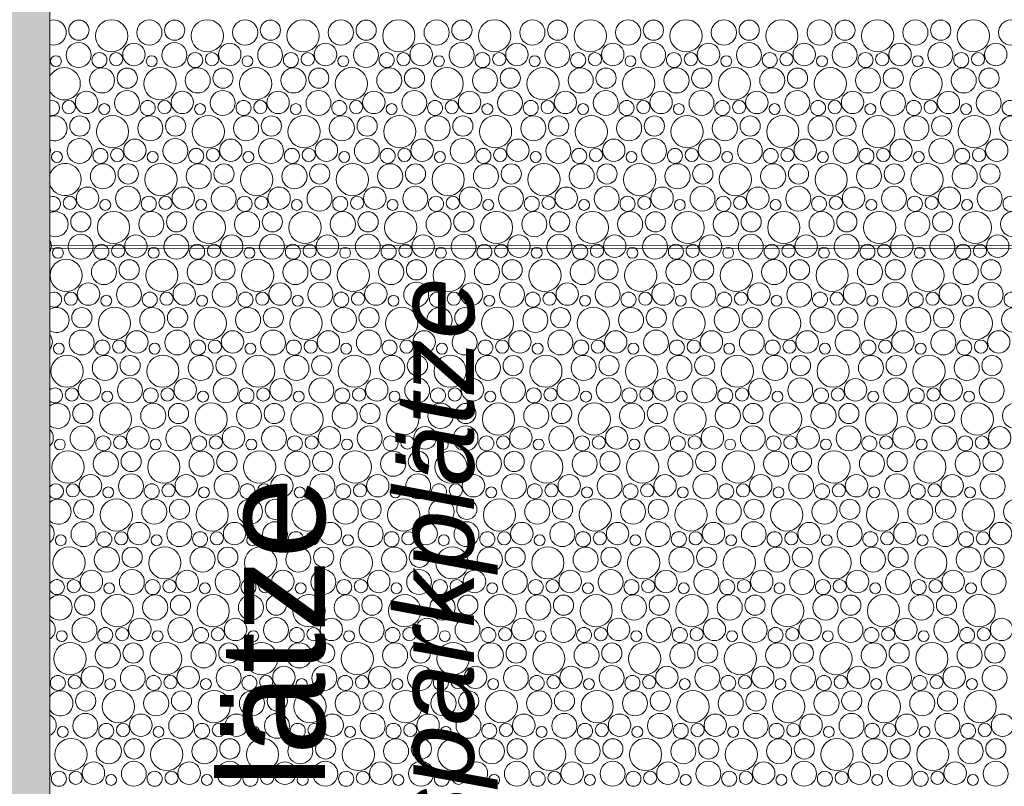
# Model space of a CAD drawing. Header units: metres. Extents: x -167 to 338, y -186 to 508.
# Tile 127 of 256: x 66.55 to 70.29, y 28.45 to 31.36. Entities that reach past the tile are written whole.
import ezdxf
from ezdxf.enums import TextEntityAlignment as Align

# ---------------------------------------------------------------- set-up
doc = ezdxf.new("R2010")
doc.units = ezdxf.units.M
doc.header["$MEASUREMENT"] = 0
doc.linetypes.add('Öffnungslinie Tür Fenster', pattern=[0.23, 0.15, -0.08])
for name, color, linetype in [('60 Gelände 2D Übersicht', 7, 'Continuous'), ('60 Stellplätze', 7, 'Continuous'), ('90 Allgemein Beschriftung', 7, 'Continuous')]:
    doc.layers.add(name, color=color, linetype=linetype)
doc.styles.add('ERSTELLTER_STIL_1', font='arial.ttf')
doc.styles.add('ERSTELLTER_STIL_2', font='arial.ttf')
doc.styles.add('ERSTELLTER_STIL_4', font='arial.ttf')

# ---------------------------------------------------------------- blocks, each defined once
blk = doc.blocks.new('*X45', base_point=(27236.1321, 33357.279))
at = {"layer": '60 Gelände 2D Übersicht', "color": 9, "linetype": 'Continuous', "lineweight": 18}
for centre, radius in [((66.7752, 31.3222), 0.0384), ((66.8993, 31.3009), 0.0612), ((67.0429, 31.3134), 0.0477), ((67.1389, 31.3222), 0.0384), ((67.263, 31.3009), 0.0612), ((67.4066, 31.3134), 0.0477), ((67.5026, 31.3222), 0.0384), ((67.6267, 31.3009), 0.0612), ((67.7703, 31.3134), 0.0477), ((67.8663, 31.3222), 0.0384), ((67.9904, 31.3009), 0.0612), ((68.134, 31.3134), 0.0477), ((68.23, 31.3222), 0.0384), ((68.3541, 31.3009), 0.0612), ((68.4977, 31.3134), 0.0477), ((68.5937, 31.3222), 0.0384), ((68.7178, 31.3009), 0.0612), ((68.8614, 31.3134), 0.0477), ((68.9574, 31.3222), 0.0384), ((69.0815, 31.3009), 0.0612), ((69.2251, 31.3134), 0.0477), ((69.3211, 31.3222), 0.0384), ((69.4453, 31.3009), 0.0612), ((69.5888, 31.3134), 0.0477), ((69.6849, 31.3222), 0.0384), ((69.809, 31.3009), 0.0612), ((69.9525, 31.3134), 0.0477), ((70.0486, 31.3222), 0.0384), ((70.1727, 31.3009), 0.0612), ((70.3162, 31.3134), 0.0477), ((66.7742, 31.2278), 0.0473), ((66.9844, 31.23), 0.0426), ((67.1379, 31.2278), 0.0473), ((67.3481, 31.23), 0.0426), ((67.5016, 31.2278), 0.0473), ((67.7118, 31.23), 0.0426), ((67.8653, 31.2278), 0.0473), ((68.0755, 31.23), 0.0426), ((68.229, 31.2278), 0.0473), ((68.4392, 31.23), 0.0426), ((68.5927, 31.2278), 0.0473), ((68.8029, 31.23), 0.0426), ((68.9564, 31.2278), 0.0473), ((69.1666, 31.23), 0.0426), ((69.3201, 31.2278), 0.0473), ((69.5304, 31.23), 0.0426), ((69.6838, 31.2278), 0.0473), ((69.8941, 31.23), 0.0426), ((70.0475, 31.2278), 0.0473), ((70.2578, 31.23), 0.0426), ((66.8532, 31.2087), 0.0286), ((66.917, 31.2123), 0.0251), ((67.2169, 31.2087), 0.0286), ((67.2807, 31.2123), 0.0251), ((67.5806, 31.2087), 0.0286), ((67.6444, 31.2123), 0.0251), ((67.9443, 31.2087), 0.0286), ((68.0082, 31.2123), 0.0251), ((68.308, 31.2087), 0.0286), ((68.3719, 31.2123), 0.0251), ((68.6717, 31.2087), 0.0286), ((68.7356, 31.2123), 0.0251), ((69.0354, 31.2087), 0.0286), ((69.0993, 31.2123), 0.0251), ((69.3992, 31.2087), 0.0286), ((69.463, 31.2123), 0.0251), ((69.7629, 31.2087), 0.0286), ((69.8267, 31.2123), 0.0251), ((70.1266, 31.2087), 0.0286), ((70.1904, 31.2123), 0.0251), ((66.6881, 31.2046), 0.0207), ((67.0518, 31.2046), 0.0207), ((67.4155, 31.2046), 0.0207), ((67.7792, 31.2046), 0.0207), ((68.1429, 31.2046), 0.0207), ((68.5066, 31.2046), 0.0207), ((68.8703, 31.2046), 0.0207), ((69.234, 31.2046), 0.0207), ((69.5977, 31.2046), 0.0207), ((69.9614, 31.2046), 0.0207), ((66.8629, 31.1314), 0.0477), ((66.9589, 31.1402), 0.0384), ((67.083, 31.1189), 0.0612), ((67.2266, 31.1314), 0.0477), ((67.3226, 31.1402), 0.0384), ((67.4467, 31.1189), 0.0612), ((67.5903, 31.1314), 0.0477), ((67.6863, 31.1402), 0.0384), ((67.8104, 31.1189), 0.0612), ((67.954, 31.1314), 0.0477), ((68.05, 31.1402), 0.0384), ((68.1741, 31.1189), 0.0612), ((68.3177, 31.1314), 0.0477), ((68.4137, 31.1402), 0.0384), ((68.5378, 31.1189), 0.0612), ((68.6814, 31.1314), 0.0477), ((68.7774, 31.1402), 0.0384), ((68.9015, 31.1189), 0.0612), ((69.0451, 31.1314), 0.0477), ((69.1411, 31.1402), 0.0384), ((69.2653, 31.1189), 0.0612), ((69.4088, 31.1314), 0.0477), ((69.5049, 31.1402), 0.0384), ((69.629, 31.1189), 0.0612), ((69.7725, 31.1314), 0.0477), ((69.8686, 31.1402), 0.0384), ((69.9927, 31.1189), 0.0612), ((70.1362, 31.1314), 0.0477), ((70.2323, 31.1402), 0.0384), ((66.8044, 31.048), 0.0426), ((66.9579, 31.0458), 0.0473), ((67.1681, 31.048), 0.0426), ((67.3216, 31.0458), 0.0473), ((67.5318, 31.048), 0.0426), ((67.6853, 31.0458), 0.0473), ((67.8955, 31.048), 0.0426), ((68.049, 31.0458), 0.0473), ((68.2592, 31.048), 0.0426), ((68.4127, 31.0458), 0.0473), ((68.6229, 31.048), 0.0426), ((68.7764, 31.0458), 0.0473), ((68.9866, 31.048), 0.0426), ((69.1401, 31.0458), 0.0473), ((69.3504, 31.048), 0.0426), ((69.5038, 31.0458), 0.0473), ((69.7141, 31.048), 0.0426), ((69.8675, 31.0458), 0.0473), ((70.0778, 31.048), 0.0426), ((70.2312, 31.0458), 0.0473), ((66.737, 31.0303), 0.0251), ((66.8718, 31.0226), 0.0207), ((67.0369, 31.0267), 0.0286), ((67.1007, 31.0303), 0.0251), ((67.2355, 31.0226), 0.0207), ((67.4006, 31.0267), 0.0286), ((67.4644, 31.0303), 0.0251), ((67.5992, 31.0226), 0.0207), ((67.7643, 31.0267), 0.0286), ((67.8282, 31.0303), 0.0251), ((67.9629, 31.0226), 0.0207), ((68.128, 31.0267), 0.0286), ((68.1919, 31.0303), 0.0251), ((68.3266, 31.0226), 0.0207), ((68.4917, 31.0267), 0.0286), ((68.5556, 31.0303), 0.0251), ((68.6903, 31.0226), 0.0207), ((68.8554, 31.0267), 0.0286), ((68.9193, 31.0303), 0.0251), ((69.054, 31.0226), 0.0207), ((69.2192, 31.0267), 0.0286), ((69.283, 31.0303), 0.0251), ((69.4177, 31.0226), 0.0207), ((69.5829, 31.0267), 0.0286), ((69.6467, 31.0303), 0.0251), ((69.7814, 31.0226), 0.0207), ((69.9466, 31.0267), 0.0286), ((70.0104, 31.0303), 0.0251), ((70.1451, 31.0226), 0.0207), ((70.3103, 31.0267), 0.0286), ((66.7789, 30.9582), 0.0384), ((66.903, 30.9369), 0.0612), ((67.0466, 30.9494), 0.0477), ((67.1426, 30.9582), 0.0384), ((67.2667, 30.9369), 0.0612), ((67.4103, 30.9494), 0.0477), ((67.5063, 30.9582), 0.0384), ((67.6304, 30.9369), 0.0612), ((67.774, 30.9494), 0.0477), ((67.87, 30.9582), 0.0384), ((67.9941, 30.9369), 0.0612), ((68.1377, 30.9494), 0.0477), ((68.2337, 30.9582), 0.0384), ((68.3578, 30.9369), 0.0612), ((68.5014, 30.9494), 0.0477), ((68.5974, 30.9582), 0.0384), ((68.7215, 30.9369), 0.0612), ((68.8651, 30.9494), 0.0477), ((68.9611, 30.9582), 0.0384), ((69.0853, 30.9369), 0.0612), ((69.2288, 30.9494), 0.0477), ((69.3249, 30.9582), 0.0384), ((69.449, 30.9369), 0.0612), ((69.5925, 30.9494), 0.0477), ((69.6886, 30.9582), 0.0384), ((69.8127, 30.9369), 0.0612), ((69.9562, 30.9494), 0.0477), ((70.0523, 30.9582), 0.0384), ((70.1764, 30.9369), 0.0612), ((70.3199, 30.9494), 0.0477), ((66.7779, 30.8638), 0.0473), ((66.9881, 30.866), 0.0426), ((67.1416, 30.8638), 0.0473), ((67.3518, 30.866), 0.0426), ((67.5053, 30.8638), 0.0473), ((67.7155, 30.866), 0.0426), ((67.869, 30.8638), 0.0473), ((68.0792, 30.866), 0.0426), ((68.2327, 30.8638), 0.0473), ((68.4429, 30.866), 0.0426), ((68.5964, 30.8638), 0.0473), ((68.8066, 30.866), 0.0426), ((68.9601, 30.8638), 0.0473), ((69.1704, 30.866), 0.0426), ((69.3238, 30.8638), 0.0473), ((69.5341, 30.866), 0.0426), ((69.6875, 30.8638), 0.0473), ((69.8978, 30.866), 0.0426), ((70.0512, 30.8638), 0.0473), ((70.2615, 30.866), 0.0426), ((66.6918, 30.8406), 0.0207), ((66.8569, 30.8447), 0.0286), ((66.9207, 30.8483), 0.0251), ((67.0555, 30.8406), 0.0207), ((67.2206, 30.8447), 0.0286), ((67.2844, 30.8483), 0.0251), ((67.4192, 30.8406), 0.0207), ((67.5843, 30.8447), 0.0286), ((67.6482, 30.8483), 0.0251), ((67.7829, 30.8406), 0.0207), ((67.948, 30.8447), 0.0286), ((68.0119, 30.8483), 0.0251), ((68.1466, 30.8406), 0.0207), ((68.3117, 30.8447), 0.0286), ((68.3756, 30.8483), 0.0251), ((68.5103, 30.8406), 0.0207), ((68.6754, 30.8447), 0.0286), ((68.7393, 30.8483), 0.0251), ((68.874, 30.8406), 0.0207), ((69.0392, 30.8447), 0.0286), ((69.103, 30.8483), 0.0251), ((69.2377, 30.8406), 0.0207), ((69.4029, 30.8447), 0.0286), ((69.4667, 30.8483), 0.0251), ((69.6014, 30.8406), 0.0207), ((69.7666, 30.8447), 0.0286), ((69.8304, 30.8483), 0.0251), ((69.9651, 30.8406), 0.0207), ((70.1303, 30.8447), 0.0286), ((70.1941, 30.8483), 0.0251), ((66.8666, 30.7674), 0.0477), ((66.9626, 30.7762), 0.0384), ((67.0867, 30.7549), 0.0612), ((67.2303, 30.7674), 0.0477), ((67.3263, 30.7762), 0.0384), ((67.4504, 30.7549), 0.0612), ((67.594, 30.7674), 0.0477), ((67.69, 30.7762), 0.0384), ((67.8141, 30.7549), 0.0612), ((67.9577, 30.7674), 0.0477), ((68.0537, 30.7762), 0.0384), ((68.1778, 30.7549), 0.0612), ((68.3214, 30.7674), 0.0477), ((68.4174, 30.7762), 0.0384), ((68.5415, 30.7549), 0.0612), ((68.6851, 30.7674), 0.0477), ((68.7811, 30.7762), 0.0384), ((68.9053, 30.7549), 0.0612), ((69.0488, 30.7674), 0.0477), ((69.1449, 30.7762), 0.0384), ((69.269, 30.7549), 0.0612), ((69.4125, 30.7674), 0.0477), ((69.5086, 30.7762), 0.0384), ((69.6327, 30.7549), 0.0612), ((69.7762, 30.7674), 0.0477), ((69.8723, 30.7762), 0.0384), ((69.9964, 30.7549), 0.0612), ((70.1399, 30.7674), 0.0477), ((70.236, 30.7762), 0.0384), ((66.8081, 30.684), 0.0426), ((66.9616, 30.6819), 0.0473), ((67.1718, 30.684), 0.0426), ((67.3253, 30.6819), 0.0473), ((67.5355, 30.684), 0.0426), ((67.689, 30.6819), 0.0473), ((67.8992, 30.684), 0.0426), ((68.0527, 30.6819), 0.0473), ((68.2629, 30.684), 0.0426), ((68.4164, 30.6819), 0.0473), ((68.6266, 30.684), 0.0426), ((68.7801, 30.6819), 0.0473), ((68.9904, 30.684), 0.0426), ((69.1438, 30.6819), 0.0473), ((69.3541, 30.684), 0.0426), ((69.5075, 30.6819), 0.0473), ((69.7178, 30.684), 0.0426), ((69.8712, 30.6819), 0.0473), ((70.0815, 30.684), 0.0426), ((70.235, 30.6819), 0.0473), ((66.7407, 30.6663), 0.0251), ((66.8755, 30.6586), 0.0207), ((67.0406, 30.6627), 0.0286), ((67.1044, 30.6663), 0.0251), ((67.2392, 30.6586), 0.0207), ((67.4043, 30.6627), 0.0286), ((67.4682, 30.6663), 0.0251), ((67.6029, 30.6586), 0.0207), ((67.768, 30.6627), 0.0286), ((67.8319, 30.6663), 0.0251), ((67.9666, 30.6586), 0.0207), ((68.1317, 30.6627), 0.0286), ((68.1956, 30.6663), 0.0251), ((68.3303, 30.6586), 0.0207), ((68.4954, 30.6627), 0.0286), ((68.5593, 30.6663), 0.0251), ((68.694, 30.6586), 0.0207), ((68.8592, 30.6627), 0.0286), ((68.923, 30.6663), 0.0251), ((69.0577, 30.6586), 0.0207), ((69.2229, 30.6627), 0.0286), ((69.2867, 30.6663), 0.0251), ((69.4214, 30.6586), 0.0207), ((69.5866, 30.6627), 0.0286), ((69.6504, 30.6663), 0.0251), ((69.7851, 30.6586), 0.0207), ((69.9503, 30.6627), 0.0286), ((70.0141, 30.6663), 0.0251), ((70.1489, 30.6586), 0.0207), ((70.314, 30.6627), 0.0286), ((66.7826, 30.5942), 0.0384), ((66.9067, 30.5729), 0.0612), ((67.0503, 30.5854), 0.0477), ((67.1463, 30.5942), 0.0384), ((67.2704, 30.5729), 0.0612), ((67.414, 30.5854), 0.0477), ((67.51, 30.5942), 0.0384), ((67.6341, 30.5729), 0.0612), ((67.7777, 30.5854), 0.0477), ((67.8737, 30.5942), 0.0384), ((67.9978, 30.5729), 0.0612), ((68.1414, 30.5854), 0.0477), ((68.2374, 30.5942), 0.0384), ((68.3615, 30.5729), 0.0612), ((68.5051, 30.5854), 0.0477), ((68.6011, 30.5942), 0.0384), ((68.7253, 30.5729), 0.0612), ((68.8688, 30.5854), 0.0477), ((68.9649, 30.5942), 0.0384), ((69.089, 30.5729), 0.0612), ((69.2325, 30.5854), 0.0477), ((69.3286, 30.5942), 0.0384), ((69.4527, 30.5729), 0.0612), ((69.5962, 30.5854), 0.0477), ((69.6923, 30.5942), 0.0384), ((69.8164, 30.5729), 0.0612), ((69.9599, 30.5854), 0.0477), ((70.056, 30.5942), 0.0384), ((70.1801, 30.5729), 0.0612), ((70.3236, 30.5854), 0.0477), ((66.7816, 30.4999), 0.0473), ((66.9918, 30.502), 0.0426), ((67.1453, 30.4999), 0.0473), ((67.3555, 30.502), 0.0426), ((67.509, 30.4999), 0.0473), ((67.7192, 30.502), 0.0426), ((67.8727, 30.4999), 0.0473), ((68.0829, 30.502), 0.0426), ((68.2364, 30.4999), 0.0473), ((68.4466, 30.502), 0.0426), ((68.6001, 30.4999), 0.0473), ((68.8104, 30.502), 0.0426), ((68.9638, 30.4999), 0.0473), ((69.1741, 30.502), 0.0426), ((69.3275, 30.4999), 0.0473), ((69.5378, 30.502), 0.0426), ((69.6912, 30.4999), 0.0473), ((69.9015, 30.502), 0.0426), ((70.055, 30.4999), 0.0473), ((70.2652, 30.502), 0.0426), ((66.6955, 30.4766), 0.0207), ((66.8606, 30.4807), 0.0286), ((66.9244, 30.4843), 0.0251), ((67.0592, 30.4766), 0.0207), ((67.2243, 30.4807), 0.0286), ((67.2882, 30.4843), 0.0251), ((67.4229, 30.4766), 0.0207), ((67.588, 30.4807), 0.0286), ((67.6519, 30.4843), 0.0251), ((67.7866, 30.4766), 0.0207), ((67.9517, 30.4807), 0.0286), ((68.0156, 30.4843), 0.0251), ((68.1503, 30.4766), 0.0207), ((68.3154, 30.4807), 0.0286), ((68.3793, 30.4843), 0.0251), ((68.514, 30.4766), 0.0207), ((68.6792, 30.4807), 0.0286), ((68.743, 30.4843), 0.0251), ((68.8777, 30.4766), 0.0207), ((69.0429, 30.4807), 0.0286), ((69.1067, 30.4843), 0.0251), ((69.2414, 30.4766), 0.0207), ((69.4066, 30.4807), 0.0286), ((69.4704, 30.4843), 0.0251), ((69.6051, 30.4766), 0.0207), ((69.7703, 30.4807), 0.0286), ((69.8341, 30.4843), 0.0251), ((69.9689, 30.4766), 0.0207), ((70.134, 30.4807), 0.0286), ((70.1978, 30.4843), 0.0251), ((66.7267, 30.3909), 0.0612), ((66.8703, 30.4034), 0.0477), ((66.9663, 30.4122), 0.0384), ((67.0904, 30.3909), 0.0612), ((67.234, 30.4034), 0.0477), ((67.33, 30.4122), 0.0384), ((67.4541, 30.3909), 0.0612), ((67.5977, 30.4034), 0.0477), ((67.6937, 30.4122), 0.0384), ((67.8178, 30.3909), 0.0612), ((67.9614, 30.4034), 0.0477), ((68.0574, 30.4122), 0.0384), ((68.1815, 30.3909), 0.0612), ((68.3251, 30.4034), 0.0477), ((68.4211, 30.4122), 0.0384), ((68.5453, 30.3909), 0.0612), ((68.6888, 30.4034), 0.0477), ((68.7849, 30.4122), 0.0384), ((68.909, 30.3909), 0.0612), ((69.0525, 30.4034), 0.0477), ((69.1486, 30.4122), 0.0384), ((69.2727, 30.3909), 0.0612), ((69.4162, 30.4034), 0.0477), ((69.5123, 30.4122), 0.0384), ((69.6364, 30.3909), 0.0612), ((69.7799, 30.4034), 0.0477), ((69.876, 30.4122), 0.0384), ((70.0001, 30.3909), 0.0612), ((70.1436, 30.4034), 0.0477), ((70.2397, 30.4122), 0.0384), ((66.8118, 30.32), 0.0426), ((66.9653, 30.3179), 0.0473), ((67.1755, 30.32), 0.0426), ((67.329, 30.3179), 0.0473), ((67.5392, 30.32), 0.0426), ((67.6927, 30.3179), 0.0473), ((67.9029, 30.32), 0.0426), ((68.0564, 30.3179), 0.0473), ((68.2666, 30.32), 0.0426), ((68.4201, 30.3179), 0.0473), ((68.6304, 30.32), 0.0426), ((68.7838, 30.3179), 0.0473), ((68.9941, 30.32), 0.0426), ((69.1475, 30.3179), 0.0473), ((69.3578, 30.32), 0.0426), ((69.5112, 30.3179), 0.0473), ((69.7215, 30.32), 0.0426), ((69.875, 30.3179), 0.0473), ((70.0852, 30.32), 0.0426), ((70.2387, 30.3179), 0.0473), ((66.7444, 30.3023), 0.0251), ((66.8792, 30.2946), 0.0207), ((67.0443, 30.2987), 0.0286), ((67.1082, 30.3023), 0.0251), ((67.2429, 30.2946), 0.0207), ((67.408, 30.2987), 0.0286), ((67.4719, 30.3023), 0.0251), ((67.6066, 30.2946), 0.0207), ((67.7717, 30.2987), 0.0286), ((67.8356, 30.3023), 0.0251), ((67.9703, 30.2946), 0.0207), ((68.1354, 30.2987), 0.0286), ((68.1993, 30.3023), 0.0251), ((68.334, 30.2946), 0.0207), ((68.4992, 30.2987), 0.0286), ((68.563, 30.3023), 0.0251), ((68.6977, 30.2946), 0.0207), ((68.8629, 30.2987), 0.0286), ((68.9267, 30.3023), 0.0251), ((69.0614, 30.2946), 0.0207), ((69.2266, 30.2987), 0.0286), ((69.2904, 30.3023), 0.0251), ((69.4251, 30.2946), 0.0207), ((69.5903, 30.2987), 0.0286), ((69.6541, 30.3023), 0.0251), ((69.7889, 30.2946), 0.0207), ((69.954, 30.2987), 0.0286), ((70.0178, 30.3023), 0.0251), ((70.1526, 30.2946), 0.0207), ((70.3177, 30.2987), 0.0286), ((66.7863, 30.2302), 0.0384), ((66.9104, 30.2089), 0.0612), ((67.054, 30.2214), 0.0477), ((67.15, 30.2302), 0.0384), ((67.2741, 30.2089), 0.0612), ((67.4177, 30.2214), 0.0477), ((67.5137, 30.2302), 0.0384), ((67.6378, 30.2089), 0.0612), ((67.7814, 30.2214), 0.0477), ((67.8774, 30.2302), 0.0384), ((68.0015, 30.2089), 0.0612), ((68.1451, 30.2214), 0.0477), ((68.2411, 30.2302), 0.0384), ((68.3653, 30.2089), 0.0612), ((68.5088, 30.2214), 0.0477), ((68.6049, 30.2302), 0.0384), ((68.729, 30.2089), 0.0612), ((68.8725, 30.2214), 0.0477), ((68.9686, 30.2302), 0.0384), ((69.0927, 30.2089), 0.0612), ((69.2362, 30.2214), 0.0477), ((69.3323, 30.2302), 0.0384), ((69.4564, 30.2089), 0.0612), ((69.5999, 30.2214), 0.0477), ((69.696, 30.2302), 0.0384), ((69.8201, 30.2089), 0.0612), ((69.9636, 30.2214), 0.0477), ((70.0597, 30.2302), 0.0384), ((70.1838, 30.2089), 0.0612), ((70.3274, 30.2214), 0.0477), ((66.7853, 30.1359), 0.0473), ((67.149, 30.1359), 0.0473), ((67.5127, 30.1359), 0.0473), ((67.8764, 30.1359), 0.0473), ((68.2401, 30.1359), 0.0473), ((68.6038, 30.1359), 0.0473), ((68.9675, 30.1359), 0.0473), ((69.3312, 30.1359), 0.0473), ((69.695, 30.1359), 0.0473), ((70.0587, 30.1359), 0.0473), ((66.8643, 30.1168), 0.0286), ((66.9282, 30.1203), 0.0251), ((66.9955, 30.138), 0.0426), ((67.228, 30.1168), 0.0286), ((67.2919, 30.1203), 0.0251), ((67.3592, 30.138), 0.0426), ((67.5917, 30.1168), 0.0286), ((67.6556, 30.1203), 0.0251), ((67.7229, 30.138), 0.0426), ((67.9554, 30.1168), 0.0286), ((68.0193, 30.1203), 0.0251), ((68.0866, 30.138), 0.0426), ((68.3192, 30.1168), 0.0286), ((68.383, 30.1203), 0.0251), ((68.4504, 30.138), 0.0426), ((68.6829, 30.1168), 0.0286), ((68.7467, 30.1203), 0.0251), ((68.8141, 30.138), 0.0426), ((69.0466, 30.1168), 0.0286), ((69.1104, 30.1203), 0.0251), ((69.1778, 30.138), 0.0426), ((69.4103, 30.1168), 0.0286), ((69.4741, 30.1203), 0.0251), ((69.5415, 30.138), 0.0426), ((69.774, 30.1168), 0.0286), ((69.8378, 30.1203), 0.0251), ((69.9052, 30.138), 0.0426), ((70.1377, 30.1168), 0.0286), ((70.2015, 30.1203), 0.0251), ((70.2689, 30.138), 0.0426), ((66.6992, 30.1126), 0.0207), ((67.0629, 30.1126), 0.0207), ((67.4266, 30.1126), 0.0207), ((67.7903, 30.1126), 0.0207), ((68.154, 30.1126), 0.0207), ((68.5177, 30.1126), 0.0207), ((68.8814, 30.1126), 0.0207), ((69.2451, 30.1126), 0.0207), ((69.6089, 30.1126), 0.0207), ((69.9726, 30.1126), 0.0207), ((66.7304, 30.027), 0.0612), ((66.874, 30.0394), 0.0477), ((66.97, 30.0482), 0.0384), ((67.0941, 30.027), 0.0612), ((67.2377, 30.0394), 0.0477), ((67.3337, 30.0482), 0.0384), ((67.4578, 30.027), 0.0612), ((67.6014, 30.0394), 0.0477), ((67.6974, 30.0482), 0.0384), ((67.8215, 30.027), 0.0612), ((67.9651, 30.0394), 0.0477), ((68.0611, 30.0482), 0.0384), ((68.1853, 30.027), 0.0612), ((68.3288, 30.0394), 0.0477), ((68.4249, 30.0482), 0.0384), ((68.549, 30.027), 0.0612), ((68.6925, 30.0394), 0.0477), ((68.7886, 30.0482), 0.0384), ((68.9127, 30.027), 0.0612), ((69.0562, 30.0394), 0.0477), ((69.1523, 30.0482), 0.0384), ((69.2764, 30.027), 0.0612), ((69.4199, 30.0394), 0.0477), ((69.516, 30.0482), 0.0384), ((69.6401, 30.027), 0.0612), ((69.7836, 30.0394), 0.0477), ((69.8797, 30.0482), 0.0384), ((70.0038, 30.027), 0.0612), ((70.1474, 30.0394), 0.0477), ((70.2434, 30.0482), 0.0384), ((66.8155, 29.956), 0.0426), ((66.969, 29.9539), 0.0473), ((67.1792, 29.956), 0.0426), ((67.3327, 29.9539), 0.0473), ((67.5429, 29.956), 0.0426), ((67.6964, 29.9539), 0.0473), ((67.9066, 29.956), 0.0426), ((68.0601, 29.9539), 0.0473), ((68.2704, 29.956), 0.0426), ((68.4238, 29.9539), 0.0473), ((68.6341, 29.956), 0.0426), ((68.7875, 29.9539), 0.0473), ((68.9978, 29.956), 0.0426), ((69.1512, 29.9539), 0.0473), ((69.3615, 29.956), 0.0426), ((69.515, 29.9539), 0.0473), ((69.7252, 29.956), 0.0426), ((69.8787, 29.9539), 0.0473), ((70.0889, 29.956), 0.0426), ((70.2424, 29.9539), 0.0473), ((66.7482, 29.9383), 0.0251), ((67.048, 29.9348), 0.0286), ((67.1119, 29.9383), 0.0251), ((67.4117, 29.9348), 0.0286), ((67.4756, 29.9383), 0.0251), ((67.7754, 29.9348), 0.0286), ((67.8393, 29.9383), 0.0251), ((68.1392, 29.9348), 0.0286), ((68.203, 29.9383), 0.0251), ((68.5029, 29.9348), 0.0286), ((68.5667, 29.9383), 0.0251), ((68.8666, 29.9348), 0.0286), ((68.9304, 29.9383), 0.0251), ((69.2303, 29.9348), 0.0286), ((69.2941, 29.9383), 0.0251), ((69.594, 29.9348), 0.0286), ((69.6578, 29.9383), 0.0251), ((69.9577, 29.9348), 0.0286), ((70.0215, 29.9383), 0.0251), ((66.8829, 29.9306), 0.0207), ((67.2466, 29.9306), 0.0207), ((67.6103, 29.9306), 0.0207), ((67.974, 29.9306), 0.0207), ((68.3377, 29.9306), 0.0207), ((68.7014, 29.9306), 0.0207), ((69.0651, 29.9306), 0.0207), ((69.4289, 29.9306), 0.0207), ((69.7926, 29.9306), 0.0207), ((70.1563, 29.9306), 0.0207), ((66.79, 29.8662), 0.0384), ((66.9141, 29.845), 0.0612), ((67.0577, 29.8574), 0.0477), ((67.1537, 29.8662), 0.0384), ((67.2778, 29.845), 0.0612), ((67.4214, 29.8574), 0.0477), ((67.5174, 29.8662), 0.0384), ((67.6415, 29.845), 0.0612), ((67.7851, 29.8574), 0.0477), ((67.8811, 29.8662), 0.0384), ((68.0053, 29.845), 0.0612), ((68.1488, 29.8574), 0.0477), ((68.2449, 29.8662), 0.0384), ((68.369, 29.845), 0.0612), ((68.5125, 29.8574), 0.0477), ((68.6086, 29.8662), 0.0384), ((68.7327, 29.845), 0.0612), ((68.8762, 29.8574), 0.0477), ((68.9723, 29.8662), 0.0384), ((69.0964, 29.845), 0.0612), ((69.2399, 29.8574), 0.0477), ((69.336, 29.8662), 0.0384), ((69.4601, 29.845), 0.0612), ((69.6036, 29.8574), 0.0477), ((69.6997, 29.8662), 0.0384), ((69.8238, 29.845), 0.0612), ((69.9674, 29.8574), 0.0477), ((70.0634, 29.8662), 0.0384), ((70.1875, 29.845), 0.0612), ((70.3311, 29.8574), 0.0477), ((66.789, 29.7719), 0.0473), ((66.9992, 29.774), 0.0426), ((67.1527, 29.7719), 0.0473), ((67.3629, 29.774), 0.0426), ((67.5164, 29.7719), 0.0473), ((67.7266, 29.774), 0.0426), ((67.8801, 29.7719), 0.0473), ((68.0904, 29.774), 0.0426), ((68.2438, 29.7719), 0.0473), ((68.4541, 29.774), 0.0426), ((68.6075, 29.7719), 0.0473), ((68.8178, 29.774), 0.0426), ((68.9712, 29.7719), 0.0473), ((69.1815, 29.774), 0.0426), ((69.335, 29.7719), 0.0473), ((69.5452, 29.774), 0.0426), ((69.6987, 29.7719), 0.0473), ((69.9089, 29.774), 0.0426), ((70.0624, 29.7719), 0.0473), ((70.2726, 29.774), 0.0426), ((66.868, 29.7528), 0.0286), ((66.9319, 29.7563), 0.0251), ((67.2317, 29.7528), 0.0286), ((67.2956, 29.7563), 0.0251), ((67.5954, 29.7528), 0.0286), ((67.6593, 29.7563), 0.0251), ((67.9592, 29.7528), 0.0286), ((68.023, 29.7563), 0.0251), ((68.3229, 29.7528), 0.0286), ((68.3867, 29.7563), 0.0251), ((68.6866, 29.7528), 0.0286), ((68.7504, 29.7563), 0.0251), ((69.0503, 29.7528), 0.0286), ((69.1141, 29.7563), 0.0251), ((69.414, 29.7528), 0.0286), ((69.4778, 29.7563), 0.0251), ((69.7777, 29.7528), 0.0286), ((69.8415, 29.7563), 0.0251), ((70.1414, 29.7528), 0.0286), ((70.2052, 29.7563), 0.0251), ((66.7029, 29.7486), 0.0207), ((67.0666, 29.7486), 0.0207), ((67.4303, 29.7486), 0.0207), ((67.794, 29.7486), 0.0207), ((68.1577, 29.7486), 0.0207), ((68.5214, 29.7486), 0.0207), ((68.8851, 29.7486), 0.0207), ((69.2489, 29.7486), 0.0207), ((69.6126, 29.7486), 0.0207), ((69.9763, 29.7486), 0.0207), ((66.7341, 29.663), 0.0612), ((66.8777, 29.6754), 0.0477), ((66.9737, 29.6842), 0.0384), ((67.0978, 29.663), 0.0612), ((67.2414, 29.6754), 0.0477), ((67.3374, 29.6842), 0.0384), ((67.4615, 29.663), 0.0612), ((67.6051, 29.6754), 0.0477), ((67.7011, 29.6842), 0.0384), ((67.8253, 29.663), 0.0612), ((67.9688, 29.6754), 0.0477), ((68.0649, 29.6842), 0.0384), ((68.189, 29.663), 0.0612), ((68.3325, 29.6754), 0.0477), ((68.4286, 29.6842), 0.0384), ((68.5527, 29.663), 0.0612), ((68.6962, 29.6754), 0.0477), ((68.7923, 29.6842), 0.0384), ((68.9164, 29.663), 0.0612), ((69.0599, 29.6754), 0.0477), ((69.156, 29.6842), 0.0384), ((69.2801, 29.663), 0.0612), ((69.4236, 29.6754), 0.0477), ((69.5197, 29.6842), 0.0384), ((69.6438, 29.663), 0.0612), ((69.7874, 29.6754), 0.0477), ((69.8834, 29.6842), 0.0384), ((70.0075, 29.663), 0.0612), ((70.1511, 29.6754), 0.0477), ((70.2471, 29.6842), 0.0384), ((66.8192, 29.592), 0.0426), ((66.9727, 29.5899), 0.0473), ((67.1829, 29.592), 0.0426), ((67.3364, 29.5899), 0.0473), ((67.5466, 29.592), 0.0426), ((67.7001, 29.5899), 0.0473), ((67.9104, 29.592), 0.0426), ((68.0638, 29.5899), 0.0473), ((68.2741, 29.592), 0.0426), ((68.4275, 29.5899), 0.0473), ((68.6378, 29.592), 0.0426), ((68.7912, 29.5899), 0.0473), ((69.0015, 29.592), 0.0426), ((69.155, 29.5899), 0.0473), ((69.3652, 29.592), 0.0426), ((69.5187, 29.5899), 0.0473), ((69.7289, 29.592), 0.0426), ((69.8824, 29.5899), 0.0473), ((70.0926, 29.592), 0.0426), ((70.2461, 29.5899), 0.0473), ((66.7519, 29.5743), 0.0251), ((66.8866, 29.5666), 0.0207), ((67.0517, 29.5708), 0.0286), ((67.1156, 29.5743), 0.0251), ((67.2503, 29.5666), 0.0207), ((67.4154, 29.5708), 0.0286), ((67.4793, 29.5743), 0.0251), ((67.614, 29.5666), 0.0207), ((67.7792, 29.5708), 0.0286), ((67.843, 29.5743), 0.0251), ((67.9777, 29.5666), 0.0207), ((68.1429, 29.5708), 0.0286), ((68.2067, 29.5743), 0.0251), ((68.3414, 29.5666), 0.0207), ((68.5066, 29.5708), 0.0286), ((68.5704, 29.5743), 0.0251), ((68.7051, 29.5666), 0.0207), ((68.8703, 29.5708), 0.0286), ((68.9341, 29.5743), 0.0251), ((69.0689, 29.5666), 0.0207), ((69.234, 29.5708), 0.0286), ((69.2978, 29.5743), 0.0251), ((69.4326, 29.5666), 0.0207), ((69.5977, 29.5708), 0.0286), ((69.6615, 29.5743), 0.0251), ((69.7963, 29.5666), 0.0207), ((69.9614, 29.5708), 0.0286), ((70.0252, 29.5743), 0.0251), ((70.16, 29.5666), 0.0207), ((66.7937, 29.5022), 0.0384), ((66.9178, 29.481), 0.0612), ((67.0614, 29.4934), 0.0477), ((67.1574, 29.5022), 0.0384), ((67.2815, 29.481), 0.0612), ((67.4251, 29.4934), 0.0477), ((67.5211, 29.5022), 0.0384), ((67.6453, 29.481), 0.0612), ((67.7888, 29.4934), 0.0477), ((67.8849, 29.5022), 0.0384), ((68.009, 29.481), 0.0612), ((68.1525, 29.4934), 0.0477), ((68.2486, 29.5022), 0.0384), ((68.3727, 29.481), 0.0612), ((68.5162, 29.4934), 0.0477), ((68.6123, 29.5022), 0.0384), ((68.7364, 29.481), 0.0612), ((68.8799, 29.4934), 0.0477), ((68.976, 29.5022), 0.0384), ((69.1001, 29.481), 0.0612), ((69.2436, 29.4934), 0.0477), ((69.3397, 29.5022), 0.0384), ((69.4638, 29.481), 0.0612), ((69.6074, 29.4934), 0.0477), ((69.7034, 29.5022), 0.0384), ((69.8275, 29.481), 0.0612), ((69.9711, 29.4934), 0.0477), ((70.0671, 29.5022), 0.0384), ((70.1912, 29.481), 0.0612), ((70.3348, 29.4934), 0.0477), ((66.7927, 29.4079), 0.0473), ((67.0029, 29.41), 0.0426), ((67.1564, 29.4079), 0.0473), ((67.3666, 29.41), 0.0426), ((67.5201, 29.4079), 0.0473), ((67.7304, 29.41), 0.0426), ((67.8838, 29.4079), 0.0473), ((68.0941, 29.41), 0.0426), ((68.2475, 29.4079), 0.0473), ((68.4578, 29.41), 0.0426), ((68.6112, 29.4079), 0.0473), ((68.8215, 29.41), 0.0426), ((68.975, 29.4079), 0.0473), ((69.1852, 29.41), 0.0426), ((69.3387, 29.4079), 0.0473), ((69.5489, 29.41), 0.0426), ((69.7024, 29.4079), 0.0473), ((69.9126, 29.41), 0.0426), ((70.0661, 29.4079), 0.0473), ((70.2763, 29.41), 0.0426), ((66.7066, 29.3846), 0.0207), ((66.8717, 29.3888), 0.0286), ((66.9356, 29.3923), 0.0251), ((67.0703, 29.3846), 0.0207), ((67.2354, 29.3888), 0.0286), ((67.2993, 29.3923), 0.0251), ((67.434, 29.3846), 0.0207), ((67.5992, 29.3888), 0.0286), ((67.663, 29.3923), 0.0251), ((67.7977, 29.3846), 0.0207), ((67.9629, 29.3888), 0.0286), ((68.0267, 29.3923), 0.0251), ((68.1614, 29.3846), 0.0207), ((68.3266, 29.3888), 0.0286), ((68.3904, 29.3923), 0.0251), ((68.5251, 29.3846), 0.0207), ((68.6903, 29.3888), 0.0286), ((68.7541, 29.3923), 0.0251), ((68.8889, 29.3846), 0.0207), ((69.054, 29.3888), 0.0286), ((69.1178, 29.3923), 0.0251), ((69.2526, 29.3846), 0.0207), ((69.4177, 29.3888), 0.0286), ((69.4815, 29.3923), 0.0251), ((69.6163, 29.3846), 0.0207), ((69.7814, 29.3888), 0.0286), ((69.8452, 29.3923), 0.0251), ((69.98, 29.3846), 0.0207), ((70.1451, 29.3888), 0.0286), ((70.2089, 29.3923), 0.0251), ((66.7378, 29.299), 0.0612), ((66.8814, 29.3114), 0.0477), ((66.9774, 29.3202), 0.0384), ((67.1015, 29.299), 0.0612), ((67.2451, 29.3114), 0.0477), ((67.3411, 29.3202), 0.0384), ((67.4653, 29.299), 0.0612), ((67.6088, 29.3114), 0.0477), ((67.7049, 29.3202), 0.0384), ((67.829, 29.299), 0.0612), ((67.9725, 29.3114), 0.0477), ((68.0686, 29.3202), 0.0384), ((68.1927, 29.299), 0.0612), ((68.3362, 29.3114), 0.0477), ((68.4323, 29.3202), 0.0384), ((68.5564, 29.299), 0.0612), ((68.6999, 29.3114), 0.0477), ((68.796, 29.3202), 0.0384), ((68.9201, 29.299), 0.0612), ((69.0636, 29.3114), 0.0477), ((69.1597, 29.3202), 0.0384), ((69.2838, 29.299), 0.0612), ((69.4274, 29.3114), 0.0477), ((69.5234, 29.3202), 0.0384), ((69.6475, 29.299), 0.0612), ((69.7911, 29.3114), 0.0477), ((69.8871, 29.3202), 0.0384), ((70.0112, 29.299), 0.0612), ((70.1548, 29.3114), 0.0477), ((70.2508, 29.3202), 0.0384), ((66.8229, 29.228), 0.0426), ((66.9764, 29.2259), 0.0473), ((67.1866, 29.228), 0.0426), ((67.3401, 29.2259), 0.0473), ((67.5504, 29.228), 0.0426), ((67.7038, 29.2259), 0.0473), ((67.9141, 29.228), 0.0426), ((68.0675, 29.2259), 0.0473), ((68.2778, 29.228), 0.0426), ((68.4312, 29.2259), 0.0473), ((68.6415, 29.228), 0.0426), ((68.795, 29.2259), 0.0473), ((69.0052, 29.228), 0.0426), ((69.1587, 29.2259), 0.0473), ((69.3689, 29.228), 0.0426), ((69.5224, 29.2259), 0.0473), ((69.7326, 29.228), 0.0426), ((69.8861, 29.2259), 0.0473), ((70.0963, 29.228), 0.0426), ((70.2498, 29.2259), 0.0473), ((66.7556, 29.2103), 0.0251), ((66.8903, 29.2026), 0.0207), ((67.0554, 29.2068), 0.0286), ((67.1193, 29.2103), 0.0251), ((67.254, 29.2026), 0.0207), ((67.4192, 29.2068), 0.0286), ((67.483, 29.2103), 0.0251), ((67.6177, 29.2026), 0.0207), ((67.7829, 29.2068), 0.0286), ((67.8467, 29.2103), 0.0251), ((67.9814, 29.2026), 0.0207), ((68.1466, 29.2068), 0.0286), ((68.2104, 29.2103), 0.0251), ((68.3451, 29.2026), 0.0207), ((68.5103, 29.2068), 0.0286), ((68.5741, 29.2103), 0.0251), ((68.7089, 29.2026), 0.0207), ((68.874, 29.2068), 0.0286), ((68.9378, 29.2103), 0.0251), ((69.0726, 29.2026), 0.0207), ((69.2377, 29.2068), 0.0286), ((69.3015, 29.2103), 0.0251), ((69.4363, 29.2026), 0.0207), ((69.6014, 29.2068), 0.0286), ((69.6652, 29.2103), 0.0251), ((69.8, 29.2026), 0.0207), ((69.9651, 29.2068), 0.0286), ((70.0289, 29.2103), 0.0251), ((70.1637, 29.2026), 0.0207), ((66.7974, 29.1382), 0.0384), ((66.9215, 29.117), 0.0612), ((67.0651, 29.1294), 0.0477), ((67.1611, 29.1382), 0.0384), ((67.2853, 29.117), 0.0612), ((67.4288, 29.1294), 0.0477), ((67.5249, 29.1382), 0.0384), ((67.649, 29.117), 0.0612), ((67.7925, 29.1294), 0.0477), ((67.8886, 29.1382), 0.0384), ((68.0127, 29.117), 0.0612), ((68.1562, 29.1294), 0.0477), ((68.2523, 29.1382), 0.0384), ((68.3764, 29.117), 0.0612), ((68.5199, 29.1294), 0.0477), ((68.616, 29.1382), 0.0384), ((68.7401, 29.117), 0.0612), ((68.8836, 29.1294), 0.0477), ((68.9797, 29.1382), 0.0384), ((69.1038, 29.117), 0.0612), ((69.2474, 29.1294), 0.0477), ((69.3434, 29.1382), 0.0384), ((69.4675, 29.117), 0.0612), ((69.6111, 29.1294), 0.0477), ((69.7071, 29.1382), 0.0384), ((69.8312, 29.117), 0.0612), ((69.9748, 29.1294), 0.0477), ((70.0708, 29.1382), 0.0384), ((70.1949, 29.117), 0.0612), ((66.7964, 29.0439), 0.0473), ((67.0066, 29.0461), 0.0426), ((67.1601, 29.0439), 0.0473), ((67.3704, 29.0461), 0.0426), ((67.5238, 29.0439), 0.0473), ((67.7341, 29.0461), 0.0426), ((67.8875, 29.0439), 0.0473), ((68.0978, 29.0461), 0.0426), ((68.2512, 29.0439), 0.0473), ((68.4615, 29.0461), 0.0426), ((68.615, 29.0439), 0.0473), ((68.8252, 29.0461), 0.0426), ((68.9787, 29.0439), 0.0473), ((69.1889, 29.0461), 0.0426), ((69.3424, 29.0439), 0.0473), ((69.5526, 29.0461), 0.0426), ((69.7061, 29.0439), 0.0473), ((69.9163, 29.0461), 0.0426), ((70.0698, 29.0439), 0.0473), ((70.28, 29.0461), 0.0426), ((66.7103, 29.0206), 0.0207), ((66.8754, 29.0248), 0.0286), ((66.9393, 29.0283), 0.0251), ((67.074, 29.0206), 0.0207), ((67.2392, 29.0248), 0.0286), ((67.303, 29.0283), 0.0251), ((67.4377, 29.0206), 0.0207), ((67.6029, 29.0248), 0.0286), ((67.6667, 29.0283), 0.0251), ((67.8014, 29.0206), 0.0207), ((67.9666, 29.0248), 0.0286), ((68.0304, 29.0283), 0.0251), ((68.1651, 29.0206), 0.0207), ((68.3303, 29.0248), 0.0286), ((68.3941, 29.0283), 0.0251), ((68.5289, 29.0206), 0.0207), ((68.694, 29.0248), 0.0286), ((68.7578, 29.0283), 0.0251), ((68.8926, 29.0206), 0.0207), ((69.0577, 29.0248), 0.0286), ((69.1215, 29.0283), 0.0251), ((69.2563, 29.0206), 0.0207), ((69.4214, 29.0248), 0.0286), ((69.4852, 29.0283), 0.0251), ((69.62, 29.0206), 0.0207), ((69.7851, 29.0248), 0.0286), ((69.8489, 29.0283), 0.0251), ((69.9837, 29.0206), 0.0207), ((70.1488, 29.0248), 0.0286), ((70.2126, 29.0283), 0.0251), ((66.7415, 28.935), 0.0612), ((66.8851, 28.9474), 0.0477), ((66.9811, 28.9563), 0.0384), ((67.1053, 28.935), 0.0612), ((67.2488, 28.9474), 0.0477), ((67.3449, 28.9563), 0.0384), ((67.469, 28.935), 0.0612), ((67.6125, 28.9474), 0.0477), ((67.7086, 28.9563), 0.0384), ((67.8327, 28.935), 0.0612), ((67.9762, 28.9474), 0.0477), ((68.0723, 28.9563), 0.0384), ((68.1964, 28.935), 0.0612), ((68.3399, 28.9474), 0.0477), ((68.436, 28.9563), 0.0384), ((68.5601, 28.935), 0.0612), ((68.7036, 28.9474), 0.0477), ((68.7997, 28.9563), 0.0384), ((68.9238, 28.935), 0.0612), ((69.0674, 28.9474), 0.0477), ((69.1634, 28.9563), 0.0384), ((69.2875, 28.935), 0.0612), ((69.4311, 28.9474), 0.0477), ((69.5271, 28.9563), 0.0384), ((69.6512, 28.935), 0.0612), ((69.7948, 28.9474), 0.0477), ((69.8908, 28.9563), 0.0384), ((70.0149, 28.935), 0.0612), ((70.1585, 28.9474), 0.0477), ((70.2545, 28.9563), 0.0384), ((66.8266, 28.8641), 0.0426), ((66.9801, 28.8619), 0.0473), ((67.1904, 28.8641), 0.0426), ((67.3438, 28.8619), 0.0473), ((67.5541, 28.8641), 0.0426), ((67.7075, 28.8619), 0.0473), ((67.9178, 28.8641), 0.0426), ((68.0712, 28.8619), 0.0473), ((68.2815, 28.8641), 0.0426), ((68.435, 28.8619), 0.0473), ((68.6452, 28.8641), 0.0426), ((68.7987, 28.8619), 0.0473), ((69.0089, 28.8641), 0.0426), ((69.1624, 28.8619), 0.0473), ((69.3726, 28.8641), 0.0426), ((69.5261, 28.8619), 0.0473), ((69.7363, 28.8641), 0.0426), ((69.8898, 28.8619), 0.0473), ((70.1, 28.8641), 0.0426), ((70.2535, 28.8619), 0.0473), ((66.6954, 28.8428), 0.0286), ((66.7593, 28.8463), 0.0251), ((66.894, 28.8386), 0.0207), ((67.0592, 28.8428), 0.0286), ((67.123, 28.8463), 0.0251), ((67.2577, 28.8386), 0.0207), ((67.4229, 28.8428), 0.0286), ((67.4867, 28.8463), 0.0251), ((67.6214, 28.8386), 0.0207), ((67.7866, 28.8428), 0.0286), ((67.8504, 28.8463), 0.0251), ((67.9851, 28.8386), 0.0207), ((68.1503, 28.8428), 0.0286), ((68.2141, 28.8463), 0.0251), ((68.3489, 28.8386), 0.0207), ((68.514, 28.8428), 0.0286), ((68.5778, 28.8463), 0.0251), ((68.7126, 28.8386), 0.0207), ((68.8777, 28.8428), 0.0286), ((68.9415, 28.8463), 0.0251), ((69.0763, 28.8386), 0.0207), ((69.2414, 28.8428), 0.0286), ((69.3052, 28.8463), 0.0251), ((69.44, 28.8386), 0.0207), ((69.6051, 28.8428), 0.0286), ((69.6689, 28.8463), 0.0251), ((69.8037, 28.8386), 0.0207), ((69.9688, 28.8428), 0.0286), ((70.0326, 28.8463), 0.0251), ((70.1674, 28.8386), 0.0207), ((66.8011, 28.7743), 0.0384), ((66.9253, 28.753), 0.0612), ((67.0688, 28.7654), 0.0477), ((67.1649, 28.7743), 0.0384), ((67.289, 28.753), 0.0612), ((67.4325, 28.7654), 0.0477), ((67.5286, 28.7743), 0.0384), ((67.6527, 28.753), 0.0612), ((67.7962, 28.7654), 0.0477), ((67.8923, 28.7743), 0.0384), ((68.0164, 28.753), 0.0612), ((68.1599, 28.7654), 0.0477), ((68.256, 28.7743), 0.0384), ((68.3801, 28.753), 0.0612), ((68.5236, 28.7654), 0.0477), ((68.6197, 28.7743), 0.0384), ((68.7438, 28.753), 0.0612), ((68.8874, 28.7654), 0.0477), ((68.9834, 28.7743), 0.0384), ((69.1075, 28.753), 0.0612), ((69.2511, 28.7654), 0.0477), ((69.3471, 28.7743), 0.0384), ((69.4712, 28.753), 0.0612), ((69.6148, 28.7654), 0.0477), ((69.7108, 28.7743), 0.0384), ((69.8349, 28.753), 0.0612), ((69.9785, 28.7654), 0.0477), ((70.0745, 28.7743), 0.0384), ((70.1986, 28.753), 0.0612), ((66.8001, 28.6799), 0.0473), ((67.0104, 28.6821), 0.0426), ((67.1638, 28.6799), 0.0473), ((67.3741, 28.6821), 0.0426), ((67.5275, 28.6799), 0.0473), ((67.7378, 28.6821), 0.0426), ((67.8912, 28.6799), 0.0473), ((68.1015, 28.6821), 0.0426), ((68.255, 28.6799), 0.0473), ((68.4652, 28.6821), 0.0426), ((68.6187, 28.6799), 0.0473), ((68.8289, 28.6821), 0.0426), ((68.9824, 28.6799), 0.0473), ((69.1926, 28.6821), 0.0426), ((69.3461, 28.6799), 0.0473), ((69.5563, 28.6821), 0.0426), ((69.7098, 28.6799), 0.0473), ((69.92, 28.6821), 0.0426), ((70.0735, 28.6799), 0.0473), ((70.2837, 28.6821), 0.0426), ((66.8792, 28.6608), 0.0286), ((66.943, 28.6643), 0.0251), ((67.2429, 28.6608), 0.0286), ((67.3067, 28.6643), 0.0251), ((67.6066, 28.6608), 0.0286), ((67.6704, 28.6643), 0.0251), ((67.9703, 28.6608), 0.0286), ((68.0341, 28.6643), 0.0251), ((68.334, 28.6608), 0.0286), ((68.3978, 28.6643), 0.0251), ((68.6977, 28.6608), 0.0286), ((68.7615, 28.6643), 0.0251), ((69.0614, 28.6608), 0.0286), ((69.1252, 28.6643), 0.0251), ((69.4251, 28.6608), 0.0286), ((69.4889, 28.6643), 0.0251), ((69.7888, 28.6608), 0.0286), ((69.8526, 28.6643), 0.0251), ((70.1525, 28.6608), 0.0286), ((70.2164, 28.6643), 0.0251), ((66.714, 28.6566), 0.0207), ((67.0777, 28.6566), 0.0207), ((67.4414, 28.6566), 0.0207), ((67.8051, 28.6566), 0.0207), ((68.1689, 28.6566), 0.0207), ((68.5326, 28.6566), 0.0207), ((68.8963, 28.6566), 0.0207), ((69.26, 28.6566), 0.0207), ((69.6237, 28.6566), 0.0207), ((69.9874, 28.6566), 0.0207), ((66.7453, 28.571), 0.0612), ((66.8888, 28.5834), 0.0477), ((66.9849, 28.5923), 0.0384), ((67.109, 28.571), 0.0612), ((67.2525, 28.5834), 0.0477), ((67.3486, 28.5923), 0.0384), ((67.4727, 28.571), 0.0612), ((67.6162, 28.5834), 0.0477), ((67.7123, 28.5923), 0.0384), ((67.8364, 28.571), 0.0612), ((67.9799, 28.5834), 0.0477), ((68.076, 28.5923), 0.0384), ((68.2001, 28.571), 0.0612), ((68.3436, 28.5834), 0.0477), ((68.4397, 28.5923), 0.0384), ((68.5638, 28.571), 0.0612), ((68.7074, 28.5834), 0.0477), ((68.8034, 28.5923), 0.0384), ((68.9275, 28.571), 0.0612), ((69.0711, 28.5834), 0.0477), ((69.1671, 28.5923), 0.0384), ((69.2912, 28.571), 0.0612), ((69.4348, 28.5834), 0.0477), ((69.5308, 28.5923), 0.0384), ((69.6549, 28.571), 0.0612), ((69.7985, 28.5834), 0.0477), ((69.8945, 28.5923), 0.0384), ((70.0186, 28.571), 0.0612), ((70.1622, 28.5834), 0.0477), ((70.2582, 28.5923), 0.0384), ((66.8304, 28.5001), 0.0426), ((66.9838, 28.4979), 0.0473), ((67.1941, 28.5001), 0.0426), ((67.3475, 28.4979), 0.0473), ((67.5578, 28.5001), 0.0426), ((67.7112, 28.4979), 0.0473), ((67.9215, 28.5001), 0.0426), ((68.075, 28.4979), 0.0473), ((68.2852, 28.5001), 0.0426), ((68.4387, 28.4979), 0.0473), ((68.6489, 28.5001), 0.0426), ((68.8024, 28.4979), 0.0473), ((69.0126, 28.5001), 0.0426), ((69.1661, 28.4979), 0.0473), ((69.3763, 28.5001), 0.0426), ((69.5298, 28.4979), 0.0473), ((69.74, 28.5001), 0.0426), ((69.8935, 28.4979), 0.0473), ((70.1037, 28.5001), 0.0426), ((70.2572, 28.4979), 0.0473), ((66.6992, 28.4788), 0.0286), ((66.763, 28.4823), 0.0251), ((67.0629, 28.4788), 0.0286), ((67.1267, 28.4823), 0.0251), ((67.4266, 28.4788), 0.0286), ((67.4904, 28.4823), 0.0251), ((67.7903, 28.4788), 0.0286), ((67.8541, 28.4823), 0.0251), ((68.154, 28.4788), 0.0286), ((68.2178, 28.4823), 0.0251), ((68.5177, 28.4788), 0.0286), ((68.5815, 28.4823), 0.0251), ((68.8814, 28.4788), 0.0286), ((68.9452, 28.4823), 0.0251), ((69.2451, 28.4788), 0.0286), ((69.3089, 28.4823), 0.0251), ((69.6088, 28.4788), 0.0286), ((69.6726, 28.4823), 0.0251), ((69.9725, 28.4788), 0.0286), ((70.0364, 28.4823), 0.0251), ((66.8977, 28.4746), 0.0207), ((67.2614, 28.4746), 0.0207), ((67.6251, 28.4746), 0.0207), ((67.9889, 28.4746), 0.0207), ((68.3526, 28.4746), 0.0207), ((68.7163, 28.4746), 0.0207), ((69.08, 28.4746), 0.0207), ((69.4437, 28.4746), 0.0207), ((69.8074, 28.4746), 0.0207), ((70.1711, 28.4746), 0.0207)]:
    blk.add_circle(centre, radius, dxfattribs=at)
for centre, radius, start, end in [((66.6792, 31.3134), 0.0477, 251.1861, 108.8139), ((66.7193, 31.1189), 0.0612, 204.8886, 155.1114), ((66.6732, 31.0267), 0.0286, 250.7394, 109.2606), ((66.6829, 30.9494), 0.0477, 246.4085, 113.5915), ((66.6244, 30.866), 0.0426, 337.7001, 22.2999), ((66.723, 30.7549), 0.0612, 194.6027, 165.3973), ((66.6769, 30.6627), 0.0286, 242.6416, 117.3584), ((66.6866, 30.5854), 0.0477, 241.4496, 118.5504), ((66.6281, 30.502), 0.0426, 326.9377, 33.0623), ((66.6806, 30.2987), 0.0286, 233.8966, 126.1034), ((66.6903, 30.2214), 0.0477, 236.2445, 123.7555), ((66.6318, 30.138), 0.0426, 318.6723, 41.3277), ((66.6843, 29.9348), 0.0286, 224.0335, 135.9665), ((66.694, 29.8574), 0.0477, 230.701, 129.299), ((66.6355, 29.774), 0.0426, 311.5913, 48.4087), ((66.688, 29.5708), 0.0286, 211.9378, 148.0622), ((66.6977, 29.4934), 0.0477, 224.6766, 135.3234), ((66.6392, 29.41), 0.0426, 305.2174, 54.7826), ((66.6917, 29.2068), 0.0286, 191.9546, 168.0454), ((66.7014, 29.1294), 0.0477, 217.9261, 142.0739), ((66.6429, 29.0461), 0.0426, 299.3109, 60.6891), ((66.7051, 28.7654), 0.0477, 209.943, 150.057), ((66.6466, 28.6821), 0.0426, 293.7293, 66.2707), ((66.6201, 28.4979), 0.0473, 337.3071, 22.6929)]:
    blk.add_arc(centre, radius, start, end, dxfattribs=at)
blk = doc.blocks.new('Parkplätze 27')
at = {"layer": '60 Stellplätze', "color": 7, "linetype": 'Continuous', "lineweight": 13, "flags": 128}
blk.add_lwpolyline([(10.995, 0), (11.005, 0), (11.005, 5.4989), (10.995, 5.4989)], close=True, dxfattribs=at)
at = {"layer": '60 Stellplätze', "color": 7, "linetype": 'Continuous', "lineweight": 13, "style": 'ERSTELLTER_STIL_2'}
for tag, p in [('num_start_0', (0.4, 0.4171)), ('num_start_1', (3.15, 0.4171)), ('num_start_2', (5.9, 0.4146)), ('num_start_3', (8.65, 0.4171)), ('num_start_4', (11.4, 0.4146)), ('num_start_5', (14.15, 0.4146))]:
    blk.add_attdef(tag, text='', height=0.3, dxfattribs=at).set_placement(p, align=Align.MIDDLE_CENTER)

msp = doc.modelspace()

# ---------------------------------------------------------------- hatches: boundary and pattern name
at = {"layer": '60 Gelände 2D Übersicht', "linetype": 'Continuous', "lineweight": 18}
h = msp.add_hatch(dxfattribs=at)
h.set_pattern_fill('Mörtel_0001', color=8, style=0, pattern_type=2)
h.set_pattern_definition([(45, (27236.1321, 33357.62905), (-0.11136931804, 0.11136931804), [0, -0.105, 0, -0.1575]), (110, (27236.4821, 33357.62905), (0.1480015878, 0.0538681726), [0, -0.077, 0, -0.133])])
h.paths.add_polyline_path([(58.1615, 45.7496), (66.6638, 45.7501), (66.663, 37.5001), (77.6619, 37.5142), (77.6627, 45.7491), (84.1676, 45.7491), (84.1668, 37.4991), (95.1657, 37.4991), (95.1665, 45.7491), (101.6703, 45.7491), (101.6703, 14.5263), (95.1658, 14.3351), (95.1689, 36.0142), (84.17, 36.0153), (84.1681, 14.0509), (77.6707, 13.994), (77.6638, 36.0132), (66.6649, 35.9991), (66.6638, 13.8829), (59.5867, 13.8829), (59.5867, 23.1797), (59.5867, 37.3459), (58.1625, 37.3459), (58.1625, 28.2047)])

# ---------------------------------------------------------------- linework, layer by layer
at = {"layer": '60 Stellplätze', "color": 7, "linetype": 'Continuous', "lineweight": 13}
msp.add_line((66.6657, 18.7482), (66.6649, 35.9991), dxfattribs=at)

# ---------------------------------------------------------------- block references
at = {"layer": '60 Gelände 2D Übersicht', "color": 9, "linetype": 'Öffnungslinie Tür Fenster', "lineweight": 18}
msp.add_blockref('*X45', (27236.1321, 33357.279), dxfattribs=at)
at = {"layer": '60 Stellplätze', "color": 7, "linetype": 'Continuous', "lineweight": 13, "rotation": 89.9945255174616}
msp.add_blockref('Parkplätze 27', (72.1622, 19.4986), dxfattribs=at)

# ---------------------------------------------------------------- texts
at = {"layer": '90 Allgemein Beschriftung', "color": 7, "linetype": 'Continuous', "lineweight": 13, "attachment_point": 1, "rotation": 90}
for s, insert, char_height, style in [('\\A1;{\\pql;\\fArial|b0|i1|c0|p0;\\W1.000000;Alarmierungsparkplätze}', (67.9754, 25.9805), 0.3, 'ERSTELLTER_STIL_4'), ('\\A1;{\\pql;\\fArial|b0|i0|c0|p0;\\W1.000000;6 \\fArial|b0|i0|c0|p0;\\W1.000000;Parkplätze}', (67.3094, 26.519), 0.4, 'ERSTELLTER_STIL_1')]:
    msp.add_mtext(s, dxfattribs=dict(at, insert=insert, char_height=char_height, style=style))

doc.saveas('drawing.dxf')
